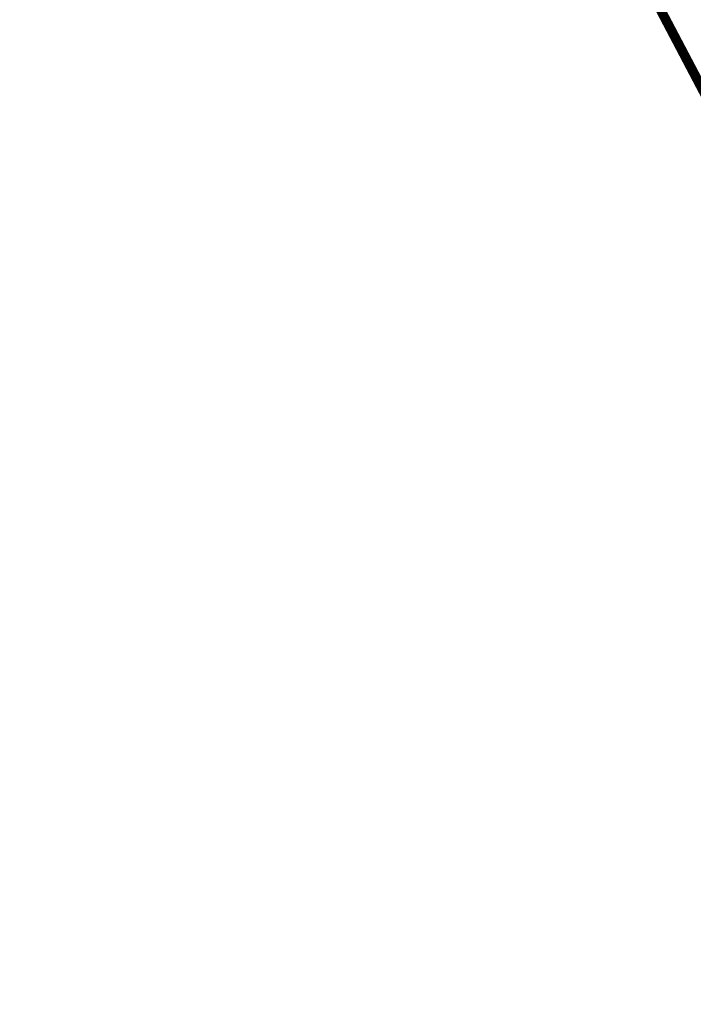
# Model space of a CAD drawing. Header units: metres. Extents: x 7529682 to 7533711, y 5721195 to 5727842.
# Tile 117 of 232: x 7530596 to 7530624, y 5725999 to 5726039. Entities that reach past the tile are written whole.
import ezdxf

# ---------------------------------------------------------------- set-up
doc = ezdxf.new("R2010")
doc.units = ezdxf.units.M
doc.linetypes.add('817-dzialki-09-05-04$0$HIDDEN', pattern=[0.375, 0.25, -0.125])
doc.linetypes.add('ACAD_ISO05W100', pattern=[33, 24, -3, 0, -3, 0, -3])
doc.layers.add('D-hatch-ciag-pieszo-rowerowy', color=7, linetype='Continuous', lineweight=13, true_color=0xff9f80)
doc.layers.add('D-LR-etap-III', color=7, linetype='817-dzialki-09-05-04$0$HIDDEN', lineweight=50, true_color=0x00008f)
doc.layers.add('D-pas-drogowy', color=7, linetype='ACAD_ISO05W100', lineweight=50)

msp = doc.modelspace()

# ---------------------------------------------------------------- hatches: boundary and pattern name
at = {"layer": 'D-hatch-ciag-pieszo-rowerowy'}
h = msp.add_hatch(dxfattribs=at)
h.set_pattern_fill('ANSI37', color=256, scale=0.15, style=0)
h.set_pattern_definition([(45, (0, 0), (-0.3367596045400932, 0.3367596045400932), []), (135, (0, 0), (-0.3367596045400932, -0.3367596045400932), [])])
edge = h.paths.add_edge_path()
edge.add_line((7530647.019652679, 5726033.877844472), (7530649.252549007, 5726035.002016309))
edge.add_line((7530649.252549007, 5726035.002016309), (7530642.155423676, 5726049.098744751))
edge.add_line((7530642.155423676, 5726049.098744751), (7530627.426120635, 5726076.938607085))
edge.add_line((7530627.426120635, 5726076.938607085), (7530607.072789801, 5726115.582281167))
edge.add_arc((7530518.594706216, 5726068.981543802), 99.99999998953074, 27.77543704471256, 31.71492034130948)
edge.add_line((7530603.662130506, 5726121.550863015), (7530600.460822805, 5726126.731204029))
edge.add_arc((7530603.012845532, 5726128.308283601), 2.999999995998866, 192.0244267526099, 211.7149202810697, ccw=False)
edge.add_line((7530600.078668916, 5726127.683297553), (7530597.509558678, 5726127.265642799))
edge.add_arc((7530601.915230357, 5726128.182189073), 4.50000000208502, 191.7520598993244, 211.7149203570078)
edge.add_line((7530598.087196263, 5726125.816569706), (7530601.490245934, 5726120.309770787))
edge.add_arc((7530516.422821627, 5726067.740451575), 100.0000000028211, 27.775437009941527, 31.714920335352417, ccw=False)
edge.add_line((7530604.900905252, 5726114.341188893), (7530625.206004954, 5726075.789088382))
edge.add_line((7530625.206004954, 5726075.789088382), (7530639.927362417, 5726047.964838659))
edge.add_line((7530639.927362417, 5726047.964838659), (7530647.019652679, 5726033.877844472))

# ---------------------------------------------------------------- linework, layer by layer
at = {"layer": 'D-LR-etap-III', "ltscale": 10, "flags": 128}
msp.add_lwpolyline([(7531750.474471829, 5723895.103125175, 0.4, 0.4, 0), (7531750.505, 5723895.13, 0.4, 0.4, 0), (7531682.71, 5724022.92, 0.4, 0.4, 0), (7531619.177023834, 5724147.203692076, 0.4, 0.4, 0), (7531592.308960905, 5724198.48863389, 0.4, 0.4, 0), (7531553.263875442, 5724272.918564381, 0.4, 0.4, 0), (7531504.019999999, 5724366.79, 0.4, 0.4, 0), (7531482.09, 5724407.62, 0.4, 0.4, 0), (7531412.350402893, 5724541.182759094, 0.4, 0.4, 0), (7531388.463669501, 5724586.929768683, 0.4, 0.4, 0), (7531345.12, 5724669.94, 0.4, 0.4, 0), (7531127.66, 5725081.67, 0.4, 0.4, 0), (7531059.253139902, 5725211.040795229, 0.4, 0.4, 0), (7531008.007244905, 5725307.953830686, 0.4, 0.4, 0), (7530964.181635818, 5725390.835555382, 0.4, 0.4, 0), (7530914.557354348, 5725484.683561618, 0.4, 0.4, 0), (7530865.243241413, 5725577.493975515, 0.4, 0.4, 0), (7530840.085257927, 5725624.058651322, 0.4, 0.4, 0), (7530802.559525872, 5725694.924584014, 0.4, 0.4, 0), (7530755.54, 5725787.51, 0.4, 0.4, 0), (7530708.717810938, 5725876.303221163, 0.4, 0.4, 0), (7530695.12, 5725902.09, 0.4, 0.4, 0), (7530642.91397006, 5726001.07839487, 0.4, 0.4, 0), (7530634.934723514, 5726016.146615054, 0.4, 0.4, 0), (7530610.820000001, 5726061.929999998, 0.4, 0.4, 0), (7530610.820000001, 5726061.929999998, 0.4, 0.4, 0), (7530607.21, 5726063.51, 0.4, 0.4, 0), (7530597.42, 5726080.68, 0.4, 0.4, 0), (7530591.16, 5726088.44, 0.4, 0.4, 0), (7530581.28, 5726107.21, 0.4, 0.4, 0), (7530571.29, 5726130.56, 0.4, 0.4, 0), (7530549.554994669, 5726171.527317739, 0.4, 0.4, 0), (7530531.014309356, 5726206.473807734, 0.4, 0.4, 0), (7530516.461208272, 5726236.016618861, 0.4, 0.4, 0), (7530500.798929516, 5726266.141265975, 0.4, 0.4, 0), (7530491.349999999, 5726283.94, 0.4, 0.4, 0), (7530482.4, 5726303.41, 0.4, 0.4, 0), (7530482.4, 5726303.41, 0.4, 0.4, 0), (7530450.41, 5726357.28, 0.4, 0.4, 0), (7530397.759396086, 5726458.499907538, 0.4, 0.4, 0), (7530334.707815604, 5726583.664702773, 0.4, 0.4, 0), (7530303.939274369, 5726645.167943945, 0.4, 0.4, 0), (7530300.509779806, 5726651.777515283, 0.4, 0.4, 0), (7530289.213532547, 5726671.966724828, 0.4, 0.4, 0), (7530281.54, 5726685.57, 0.4, 0.4, 0), (7530261.37085633, 5726724.163374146, 0.4, 0.4, 0), (7530254.03, 5726738.21, 0.4, 0.4, 0), (7530197.219999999, 5726845.06, 0.4, 0.4, 0), (7530194.71, 5726849.15, 0.4, 0.4, 0), (7530195.92, 5726850.75, 0.4, 0.4, 0), (7530170.546669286, 5726892.961489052, 0.4, 0.4, 0), (7530143.174718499, 5726945.065838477, 0.4, 0.4, 0), (7530105.059999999, 5727018.32, 0.4, 0.4, 0), (7530100.059999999, 5727027.16, 0.4, 0.4, 0), (7530062.318670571, 5727099.625398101, 0.4, 0.4, 0), (7530015.378537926, 5727189.420463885, 0.4, 0.4, 0), (7529983.207960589, 5727250.206596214, 0.4, 0.4, 0), (7529953.284293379, 5727306.74720398, 0.4, 0.4, 0), (7529900.67053443, 5727406.15903814, 0.4, 0.4, 0), (7529890.630239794, 5727425.131178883, 0.4, 0.4, 0), (7529875.155383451, 5727454.426350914, 0.4, 0.4, 0), (7529857.560096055, 5727487.787346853, 0.4, 0.4, 0), (7529835.194401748, 5727530.19312405, 0.4, 0.4, 0), (7529811.740544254, 5727574.662079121, 0.4, 0.4, 0), (7529792.101859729, 5727611.922638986, 0.4, 0.4, 0), (7529768.066117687, 5727657.469613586, 0.4, 0.4, 0), (7529755.210566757, 5727682.131373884, 0.4, 0.4, 0), (7529753.309999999, 5727681.13, 0.4, 0.4, 0), (7529739.21, 5727707.77, 0.4, 0.4, 0), (7529735.394745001, 5727711.251990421, 0.4, 0.4, 0), (7529725.42, 5727730.2, 0.4, 0.4, 0), (7529723.55, 5727729.88, 0.4, 0.4, 0), (7529695.566668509, 5727782.932080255, 0.4, 0.4, 0), (7529717.67971874, 5727794.024357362, 0.4, 0.4, 0), (7529736.274870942, 5727758.647400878, 0.4, 0.4, 0), (7529736.274870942, 5727758.647400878, 0.4, 0.4, 0), (7529744.511003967, 5727750.406106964, 0.4, 0.4, 0), (7529744.511003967, 5727750.406106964, 0.4, 0.4, 0), (7529750.282568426, 5727738.549848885, 0.4, 0.4, 0), (7529777.108510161, 5727687.569424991, 0.4, 0.4, 0), (7529796.51537536, 5727651.329932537, 0.4, 0.4, 0), (7529814.937945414, 5727616.793170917, 0.4, 0.4, 0), (7529839.006722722, 5727572.303976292, 0.4, 0.4, 0), (7529860.617626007, 5727532.509108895, 0.4, 0.4, 0), (7529882.348967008, 5727491.504261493, 0.4, 0.4, 0), (7529904.865139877, 5727449.096370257, 0.4, 0.4, 0), (7529920.747384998, 5727418.884773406, 0.4, 0.4, 0), (7529946.676504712, 5727368.547487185, 0.4, 0.4, 0), (7529972.024701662, 5727320.573310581, 0.4, 0.4, 0), (7529987.740014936, 5727290.153392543, 0.4, 0.4, 0), (7529996.497385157, 5727273.661630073, 0.4, 0.4, 0), (7530017.541471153, 5727234.202689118, 0.4, 0.4, 0), (7530033.053657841, 5727204.864166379, 0.4, 0.4, 0), (7530051.622983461, 5727170.222745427, 0.4, 0.4, 0), (7530069.276612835, 5727137.015751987, 0.4, 0.4, 0), (7530089.385386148, 5727097.533639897, 0.4, 0.4, 0), (7530109.712512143, 5727060.746615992, 0.4, 0.4, 0), (7530136.769722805, 5727011.640131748, 0.4, 0.4, 0), (7530162.446686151, 5726962.743777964, 0.4, 0.4, 0), (7530187.674104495, 5726916.992101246, 0.4, 0.4, 0), (7530207.820739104, 5726879.335323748, 0.4, 0.4, 0), (7530230.625609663, 5726834.518686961, 0.4, 0.4, 0), (7530262.288093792, 5726776.61832811, 0.4, 0.4, 0), (7530277.509672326, 5726760.213143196, 0.4, 0.4, 0), (7530286.036865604, 5726744.106684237, 0.4, 0.4, 0), (7530288.097472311, 5726735.884066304, 0.4, 0.4, 0), (7530290.393870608, 5726725.046963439, 0.4, 0.4, 0), (7530296.17664807, 5726713.582980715, 0.4, 0.4, 0), (7530302.726195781, 5726701.18226779, 0.4, 0.4, 0), (7530325.685047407, 5726657.466383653, 0.4, 0.4, 0), (7530343.243978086, 5726623.648592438, 0.4, 0.4, 0), (7530360.229820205, 5726591.746871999, 0.4, 0.4, 0), (7530383.20855044, 5726548.059469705, 0.4, 0.4, 0), (7530406.017875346, 5726503.605514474, 0.4, 0.4, 0), (7530427.464919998, 5726462.620289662, 0.4, 0.4, 0), (7530447.9278544, 5726424.388014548, 0.4, 0.4, 0), (7530471.126878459, 5726379.920667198, 0.4, 0.4, 0), (7530490.501003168, 5726343.033350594, 0.4, 0.4, 0), (7530509.499458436, 5726306.733076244, 0.4, 0.4, 0), (7530529.890269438, 5726267.244072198, 0.4, 0.4, 0), (7530543.852446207, 5726238.990319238, 0.4, 0.4, 0), (7530554.808897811, 5726218.943990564, 0.4, 0.4, 0), (7530559.027108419, 5726212.223286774, 0.4, 0.4, 0), (7530563.060988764, 5726206.409670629, 0.4, 0.4, 0), (7530566.93354971, 5726200.463543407, 0.4, 0.4, 0), (7530569.771022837, 5726194.901501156, 0.4, 0.4, 0), (7530571.47319415, 5726191.282350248, 0.4, 0.4, 0), (7530572.839142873, 5726188.024533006, 0.4, 0.4, 0), (7530575.295071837, 5726182.034664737, 0.4, 0.4, 0), (7530579.736851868, 5726173.306070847, 0.4, 0.4, 0), (7530583.3, 5726167.41, 0.4, 0.4, 0), (7530593.4, 5726163.33, 0.4, 0.4, 0), (7530598.618375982, 5726155.264489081, 0.4, 0.4, 0), (7530608.258304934, 5726140.497132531, 0.4, 0.4, 0), (7530603.269999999, 5726136.83, 0.4, 0.4, 0), (7530606.53, 5726131.84, 0.4, 0.4, 0), (7530604.239057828, 5726124.21679044, 0.4, 0.4, 0), (7530605.847136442, 5726121.630127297, 0.4, 0.4, 0), (7530608.971611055, 5726116.164124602, 0.4, 0.4, 0), (7530618.114293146, 5726097.791111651, 0.4, 0.4, 0), (7530651.213125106, 5726034.959524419, 0.4, 0.4, 0), (7530670.243741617, 5725998.61095082, 0.4, 0.4, 0), (7530698.075474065, 5725945.952624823, 0.4, 0.4, 0), (7530716.505955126, 5725911.3051464, 0.4, 0.4, 0), (7530735.223454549, 5725875.667401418, 0.4, 0.4, 0), (7530752.504235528, 5725842.154920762, 0.4, 0.4, 0), (7530778.310652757, 5725793.501254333, 0.4, 0.4, 0), (7530797.499961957, 5725756.381811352, 0.4, 0.4, 0), (7530812.518974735, 5725728.28874362, 0.4, 0.4, 0), (7530820.039295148, 5725713.160404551, 0.4, 0.4, 0), (7530822.422446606, 5725710.193574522, 0.4, 0.4, 0), (7530833.154893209, 5725688.800634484, 0.4, 0.4, 0), (7530849.629354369, 5725656.158601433, 0.4, 0.4, 0), (7530867.98290276, 5725621.963939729, 0.4, 0.4, 0), (7530872.629809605, 5725612.88760475, 0.4, 0.4, 0), (7530880.354488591, 5725597.594500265, 0.4, 0.4, 0), (7530883.839446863, 5725593.389159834, 0.4, 0.4, 0), (7530891.782113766, 5725587.763349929, 0.4, 0.4, 0), (7530895.038670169, 5725584.280746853, 0.4, 0.4, 0), (7530897.033644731, 5725580.941110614, 0.4, 0.4, 0), (7530900.951646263, 5725579.945856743, 0.4, 0.4, 0), (7530904.80970798, 5725571.977328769, 0.4, 0.4, 0), (7530903.682362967, 5725568.566434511, 0.4, 0.4, 0), (7530908.900614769, 5725558.844845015, 0.4, 0.4, 0), (7530910.252030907, 5725545.671606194, 0.4, 0.4, 0), (7530912.872986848, 5725538.645543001, 0.4, 0.4, 0), (7530945.278171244, 5725478.464284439, 0.4, 0.4, 0), (7530959.692318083, 5725450.24628822, 0.4, 0.4, 0), (7531002.82670893, 5725368.192370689, 0.4, 0.4, 0), (7531044.703532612, 5725290.314293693, 0.4, 0.4, 0), (7531064.098839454, 5725253.212562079, 0.4, 0.4, 0), (7531083.010253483, 5725216.677517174, 0.4, 0.4, 0), (7531113.013137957, 5725158.465613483, 0.4, 0.4, 0), (7531137.364304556, 5725113.07076138, 0.4, 0.4, 0), (7531150.830830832, 5725086.711759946, 0.4, 0.4, 0), (7531159.745663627, 5725076.640848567, 0.4, 0.4, 0), (7531166.309999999, 5725074.58, 0.4, 0.4, 0), (7531172.29, 5725062.58, 0.4, 0.4, 0), (7531170.589828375, 5725055.605912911, 0.4, 0.4, 0), (7531173.732823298, 5725044.080706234, 0.4, 0.4, 0), (7531215.342008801, 5724964.859648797, 0.4, 0.4, 0), (7531238.054496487, 5724921.684649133, 0.4, 0.4, 0), (7531262.389821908, 5724875.282876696, 0.4, 0.4, 0), (7531295.587160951, 5724811.265731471, 0.4, 0.4, 0), (7531348.487908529, 5724712.362812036, 0.4, 0.4, 0), (7531363.740817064, 5724682.68394264, 0.4, 0.4, 0), (7531366.986905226, 5724675.865317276, 0.4, 0.4, 0), (7531382.541261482, 5724646.110625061, 0.4, 0.4, 0), (7531401.299165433, 5724610.874551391, 0.4, 0.4, 0), (7531428.964837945, 5724558.862274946, 0.4, 0.4, 0), (7531449.111202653, 5724520.397801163, 0.4, 0.4, 0), (7531477.292992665, 5724465.831467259, 0.4, 0.4, 0), (7531500.996290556, 5724421.112506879, 0.4, 0.4, 0), (7531512.121834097, 5724400.549045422, 0.4, 0.4, 0), (7531513.78163794, 5724396.757451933, 0.4, 0.4, 0), (7531526.32, 5724379.39, 0.4, 0.4, 0), (7531566.783642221, 5724302.73628205, 0.4, 0.4, 0), (7531578.579156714, 5724282.774819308, 0.4, 0.4, 0), (7531584.232619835, 5724273.111246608, 0.4, 0.4, 0), (7531590.109283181, 5724263.508189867, 0.4, 0.4, 0), (7531593.027899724, 5724258.771479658, 0.4, 0.4, 0), (7531595.711841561, 5724254.226824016, 0.4, 0.4, 0), (7531601.659976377, 5724243.898197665, 0.4, 0.4, 0), (7531606.097733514, 5724235.986407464, 0.4, 0.4, 0), (7531609.382207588, 5724230.799061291, 0.4, 0.4, 0), (7531611.580260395, 5724227.671180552, 0.4, 0.4, 0), (7531612.707802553, 5724225.86410867, 0.4, 0.4, 0), (7531618.665224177, 5724214.480919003, 0.4, 0.4, 0), (7531619.885522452, 5724212.333950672, 0.4, 0.4, 0), (7531620.931818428, 5724210.787064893, 0.4, 0.4, 0), (7531623.518605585, 5724207.111542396, 0.4, 0.4, 0), (7531626.143926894, 5724203.61306897, 0.4, 0.4, 0), (7531632.022984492, 5724196.485954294, 0.4, 0.4, 0), (7531653.949089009, 5724152.617641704, 0.4, 0.4, 0), (7531656.750690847, 5724143.103797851, 0.4, 0.4, 0), (7531659.61440691, 5724133.254504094, 0.4, 0.4, 0), (7531661.627147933, 5724128.646047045, 0.4, 0.4, 0.01093811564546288), (7531674.314987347, 5724101.43546424, 0.4, 0.4, 0), (7531685.137626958, 5724081.408252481, 0.4, 0.4, 0), (7531692.159945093, 5724066.277333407, 0.4, 0.4, 0), (7531699.662164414, 5724051.388120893, 0.4, 0.4, 0), (7531704.480624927, 5724040.808561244, 0.4, 0.4, 0), (7531704.480624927, 5724040.808561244, 0.4, 0.4, 0), (7531704.401251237, 5724037.368913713, 0.4, 0.4, 0), (7531720.383609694, 5724003.441317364, 0.4, 0.4, 0), (7531728.79890528, 5723986.206298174, 0.4, 0.4, 0), (7531733.237926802, 5723977.192631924, 0.4, 0.4, 0), (7531736.750027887, 5723969.505210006, 0.4, 0.4, 0), (7531737.336143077, 5723968.518916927, 0.4, 0.4, 0), (7531738.285051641, 5723967.699360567, 0.4, 0.4, 0), (7531742.180915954, 5723962.346428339, 0.4, 0.4, 0), (7531744.286141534, 5723958.615526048, 0.4, 0.4, 0), (7531755.393260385, 5723944.192617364, 0.4, 0.4, 0), (7531758.69, 5723936.76, 0.4, 0.4, 0), (7531780.08, 5723929.25, 0.4, 0.4, 0), (7531792.611989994, 5723906.337708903, 0.4, 0.4, 0), (7531792.611989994, 5723906.337708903, 0.4, 0.4, 0), (7531756.962094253, 5723883.055323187, 0.4, 0.4, 0), (7531750.46, 5723895.130000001, 0.4, 0.4, 0), (7531750.46, 5723895.130000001, 0, 0, 0)], format="xyseb", dxfattribs=at)
at = {"layer": 'D-pas-drogowy', "ltscale": 0.2, "flags": 128}
msp.add_lwpolyline([(7531633.018560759, 5724182.834272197, 0.4, 0.4, 0), (7531617.558899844, 5724211.608162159, 0.4, 0.4, 0), (7531566.783642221, 5724302.73628205, 0.4, 0.4, 0), (7531538.419082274, 5724356.469679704, 0.4, 0.4, 0), (7531526.32, 5724379.39, 0.4, 0.4, 0), (7531516.102085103, 5724393.607319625, 0.4, 0.4, 0.001485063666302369), (7531513.78037409, 5724396.837773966, 0.4, 0.4, 0), (7531501.87, 5724413.41, 0.4, 0.4, 0), (7531474.926107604, 5724464.507896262, 0.4, 0.4, 0), (7531446.200436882, 5724518.992313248, 0.4, 0.4, 0), (7531424.962185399, 5724559.262257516, 0.4, 0.4, 0), (7531398.444460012, 5724609.565801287, 0.4, 0.4, 0), (7531379.647455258, 5724645.216004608, 0.4, 0.4, 0), (7531365.23, 5724672.56, 0.4, 0.4, 0), (7531341.305752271, 5724717.915356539, 0.4, 0.4, 0), (7531312.899996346, 5724771.788898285, 0.4, 0.4, 0), (7531292.590923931, 5724810.306502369, 0.4, 0.4, 0), (7531259.391619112, 5724873.271351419, 0.4, 0.4, 0), (7531233.740401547, 5724921.922582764, 0.4, 0.4, 0), (7531203.072738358, 5724980.092044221, 0.4, 0.4, 0), (7531173.471398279, 5725036.225177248, 0.4, 0.4, 0), (7531168.269999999, 5725046.09, 0.4, 0.4, 0), (7531172.29, 5725062.58, 0.4, 0.4, 0), (7531166.309999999, 5725074.58, 0.4, 0.4, 0), (7531150.32, 5725079.6, 0.4, 0.4, 0), (7531141.5, 5725096.43, 0.4, 0.4, 0), (7531109.311735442, 5725157.814415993, 0.4, 0.4, 0), (7531086.641300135, 5725201.047918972, 0.4, 0.4, 0), (7531059.198258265, 5725253.383662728, 0.4, 0.4, 0), (7531028.206828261, 5725312.48946212, 0.4, 0.4, 0), (7530999.104694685, 5725367.990143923, 0.4, 0.4, 0), (7530956.247527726, 5725449.724815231, 0.4, 0.4, 0), (7530924.397774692, 5725510.463768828, 0.4, 0.4, 0), (7530897.509999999, 5725561.74, 0.4, 0.4, 0), (7530894.46, 5725566.14, 0.4, 0.4, 0), (7530892.16, 5725570.49, 0.4, 0.4, 0), (7530869.362688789, 5725613.307018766, 0.4, 0.4, 0), (7530861.693971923, 5725627.704613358, 0.4, 0.4, 0), (7530852.74, 5725644.52, 0.4, 0.4, 0), (7530831.509999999, 5725684.2, 0.4, 0.4, 0), (7530811.13, 5725722.52, 0.4, 0.4, 0), (7530792.3476413, 5725757.940652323, 0.4, 0.4, 0), (7530768.03, 5725803.8, 0.4, 0.4, 0), (7530748.768542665, 5725840.178507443, 0.4, 0.4, 0), (7530727.7, 5725879.97, 0.4, 0.4, 0), (7530712.0981582, 5725909.54523909, 0.4, 0.4, 0), (7530693.644105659, 5725944.645156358, 0.4, 0.4, 0), (7530665.702224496, 5725997.538976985, 0.4, 0.4, 0), (7530641.759999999, 5726042.88, 0.4, 0.4, 0), (7530616.5, 5726091.48, 0.4, 0.4, 0), (7530604.628439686, 5726114.319880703, 0.4, 0.4, -0.007762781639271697), (7530602.5, 5726118.43, 0.4, 0.4, 0), (7530603.992037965, 5726123.394821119, 0.4, 0.4, 0), (7530606.53, 5726131.84, 0.4, 0.4, 0), (7530603.269999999, 5726136.83, 0.4, 0.4, 0), (7530593.775620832, 5726151.368713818, 0.4, 0.4, 0), (7530590.202637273, 5726156.84001263, 0.4, 0.4, 0), (7530583.3, 5726167.41, 0.4, 0.4, 0), (7530580.578343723, 5726170.427567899, 0.4, 0.4, 0), (7530575.849999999, 5726175.67, 0.4, 0.4, 0), (7530569.009999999, 5726186.66, 0.4, 0.4, 0), (7530562.555322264, 5726199.189409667, 0.4, 0.4, 0), (7530555.67, 5726211.39, 0.4, 0.4, 0), (7530548.29, 5726224.23, 0.4, 0.4, 0), (7530540.58, 5726237.71, 0.4, 0.4, 0), (7530532.679999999, 5726252.65, 0.4, 0.4, 0), (7530524.059999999, 5726269.35, 0.4, 0.4, 0), (7530502.82, 5726309.91, 0.4, 0.4, 0), (7530488.83, 5726336.63, 0.4, 0.4, 0), (7530466.03, 5726380.16, 0.4, 0.4, 0), (7530438.469999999, 5726432.77, 0.4, 0.4, 0), (7530424.53, 5726459.09, 0.4, 0.4, 0), (7530401.63, 5726502.97, 0.4, 0.4, 0), (7530383.38, 5726538.06, 0.4, 0.4, 0), (7530353.969999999, 5726593.52, 0.4, 0.4, 0), (7530338.469999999, 5726622.74, 0.4, 0.4, 0), (7530322.009999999, 5726653.88, 0.4, 0.4, 0), (7530297.54, 5726700.33, 0.4, 0.4, 0), (7530287.38, 5726719.6, 0.4, 0.4, 0), (7530285.94993921, 5726722.315508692, 0.4, 0.4, 0), (7530280.259999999, 5726733.12, 0.4, 0.4, 0), (7530266.73, 5726758.74, 0.4, 0.4, 0), (7530260.42, 5726770.47, 0.4, 0.4, 0), (7530253.25, 5726783.82, 0.4, 0.4, 0), (7530244.95, 5726799.33, 0.4, 0.4, 0), (7530239.389999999, 5726808.49, 0.4, 0.4, 0), (7530238.29, 5726807.9, 0.4, 0.4, 0), (7530218.11, 5726850.67, 0.4, 0.4, 0), (7530175.906646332, 5726928.168028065, 0.4, 0.4, 0), (7530096.679999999, 5727076.15, 0.4, 0.4, 0), (7530094.679999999, 5727079.89, 0.4, 0.4, 0), (7530064.59693469, 5727135.522637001, 0.4, 0.4, 0), (7530046.730970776, 5727168.8921561, 0.4, 0.4, 0), (7530025.803045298, 5727208.461374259, 0.4, 0.4, 0), (7530012.846501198, 5727232.979315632, 0.4, 0.4, 0), (7529994.15, 5727268.45, 0.4, 0.4, 0), (7529981.670868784, 5727291.93018666, 0.4, 0.4, 0), (7529949.889999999, 5727351.73, 0.4, 0.4, 0), (7529924.75, 5727399.03, 0.4, 0.4, 0), (7529915.515824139, 5727417.099754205, 0.4, 0.4, 0), (7529885.83, 5727475.19, 0.4, 0.4, 0), (7529862.559999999, 5727519.97, 0.4, 0.4, 0), (7529852.984923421, 5727538.191086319, 0.4, 0.4, 0), (7529836.513084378, 5727569.51130111, 0.4, 0.4, 0), (7529815.36890814, 5727609.140983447, 0.4, 0.4, 0), (7529792.795203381, 5727651.247499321, 0.4, 0.4, 0), (7529774.199114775, 5727685.858348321, 0.4, 0.4, 0), (7529746.966026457, 5727736.059440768, 0.4, 0.4, 0), (7529733.92, 5727757.62, 0.4, 0.4, 0), (7529708.607472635, 5727806.388536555, 0.4, 0.4, 0), (7529688.491967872, 5727796.344621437, 0.4, 0.4, 0), (7529723.55, 5727729.88, 0.4, 0.4, 0), (7529725.42, 5727730.2, 0.4, 0.4, 0), (7529735.38, 5727711.28, 0.4, 0.4, 0), (7529739.21, 5727707.77, 0.4, 0.4, 0), (7529753.309999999, 5727681.13, 0.4, 0.4, 0), (7529755.178396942, 5727682.114424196, 0.4, 0.4, 0), (7529792.101859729, 5727611.922638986, 0.4, 0.4, 0), (7529811.740544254, 5727574.662079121, 0.4, 0.4, 0), (7529835.194401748, 5727530.19312405, 0.4, 0.4, 0), (7529857.560096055, 5727487.787346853, 0.4, 0.4, 0), (7529875.155383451, 5727454.426350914, 0.4, 0.4, 0), (7529890.630239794, 5727425.131178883, 0.4, 0.4, 0), (7529900.67053443, 5727406.15903814, 0.4, 0.4, 0), (7529953.284293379, 5727306.74720398, 0.4, 0.4, 0), (7529983.207960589, 5727250.206596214, 0.4, 0.4, 0), (7530015.378537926, 5727189.420463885, 0.4, 0.4, 0), (7530062.318670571, 5727099.625398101, 0.4, 0.4, 0), (7530100.059999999, 5727027.16, 0.4, 0.4, 0), (7530105.059999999, 5727018.32, 0.4, 0.4, 0), (7530143.174718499, 5726945.065838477, 0.4, 0.4, 0), (7530170.546669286, 5726892.961489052, 0.4, 0.4, 0), (7530195.92, 5726850.75, 0.4, 0.4, 0), (7530194.71, 5726849.15, 0.4, 0.4, 0), (7530197.219999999, 5726845.06, 0.4, 0.4, 0), (7530254.03, 5726738.21, 0.4, 0.4, 0), (7530261.37085633, 5726724.163374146, 0.4, 0.4, 0), (7530281.54, 5726685.57, 0.4, 0.4, 0), (7530289.213532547, 5726671.966724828, 0.4, 0.4, 0), (7530300.509779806, 5726651.777515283, 0.4, 0.4, 0), (7530303.939274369, 5726645.167943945, 0.4, 0.4, 0), (7530334.707815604, 5726583.664702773, 0.4, 0.4, 0), (7530397.759396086, 5726458.499907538, 0.4, 0.4, 0), (7530450.41, 5726357.28, 0.4, 0.4, 0), (7530482.4, 5726303.41, 0.4, 0.4, 0), (7530483.687990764, 5726301.003383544, 0.4, 0.4, 0), (7530491.349999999, 5726283.94, 0.4, 0.4, 0), (7530512.67, 5726243.78, 0.4, 0.4, 0), (7530529.429999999, 5726209.46, 0.4, 0.4, 0), (7530571.29, 5726130.56, 0.4, 0.4, 0), (7530581.28, 5726107.21, 0.4, 0.4, 0), (7530591.16, 5726088.44, 0.4, 0.4, 0), (7530597.42, 5726080.68, 0.4, 0.4, 0), (7530607.21, 5726063.51, 0.4, 0.4, 0), (7530610.820000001, 5726061.929999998, 0.4, 0.4, 0), (7530634.934723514, 5726016.146615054, 0.4, 0.4, 0), (7530642.91397006, 5726001.07839487, 0.4, 0.4, 0), (7530695.12, 5725902.09, 0.4, 0.4, 0), (7530708.717810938, 5725876.303221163, 0.4, 0.4, 0), (7530755.54, 5725787.51, 0.4, 0.4, 0), (7530802.559525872, 5725694.924584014, 0.4, 0.4, 0), (7530840.085257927, 5725624.058651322, 0.4, 0.4, 0), (7530865.243241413, 5725577.493975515, 0.4, 0.4, 0), (7530914.557354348, 5725484.683561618, 0.4, 0.4, 0), (7530964.181635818, 5725390.835555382, 0.4, 0.4, 0), (7531008.007244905, 5725307.953830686, 0.4, 0.4, 0), (7531059.253139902, 5725211.040795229, 0.4, 0.4, 0), (7531127.66, 5725081.67, 0.4, 0.4, 0), (7531345.12, 5724669.94, 0.4, 0.4, 0), (7531388.463669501, 5724586.929768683, 0.4, 0.4, 0), (7531412.350402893, 5724541.182759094, 0.4, 0.4, 0), (7531482.09, 5724407.62, 0.4, 0.4, 0), (7531504.019999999, 5724366.79, 0.4, 0.4, 0), (7531519.374444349, 5724337.520497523, 0.4, 0.4, 0), (7531563.748815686, 5724252.931583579, 0.4, 0.4, 0), (7531602.175111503, 5724179.681224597, 0.4, 0.4, 0), (7531619.177023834, 5724147.203692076, 0.4, 0.4, 0), (7531625.038493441, 5724135.63500206, 0.4, 0.4, 0), (7531656.796442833, 5724073.31633882, 0.4, 0.4, 0), (7531675.12, 5724037.36, 0.4, 0.4, 0), (7531682.71, 5724022.92, 0.4, 0.4, 0), (7531705.565196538, 5723979.810545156, 0.4, 0.4, 0), (7531736.605941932, 5723921.261514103, 0.4, 0.4, 0), (7531750.46, 5723895.130000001, 0.4, 0.4, 0), (7531740.769999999, 5723886.56, 0.4, 0.4, 0), (7531732.86, 5723885, 0.4, 0.4, 0), (7531722.179999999, 5723887.77, 0.4, 0.4, 0), (7531729.87, 5723862.17, 0.4, 0.4, 0), (7531742.92, 5723861.93, 0.4, 0.4, 0), (7531763.71, 5723859.52, 0.4, 0.4, 0), (7531768.42, 5723854.12, 0.4, 0.4, 0), (7531787.42, 5723817.97, 0.4, 0.4, 0), (7531795.57, 5723809.82, 0.4, 0.4, 0), (7531816.346897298, 5723819.850397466, 0.4, 0.4, 0), (7531816.346897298, 5723819.850397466, 0.4, 0.4, 0), (7531805.059999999, 5723843.23, 0.4, 0.4, 0), (7531803.61, 5723886.23, 0.4, 0.4, 0), (7531803.61, 5723886.23, 0.4, 0.4, 0), (7531780.08, 5723929.25, 0.4, 0.4, 0), (7531758.69, 5723936.76, 0.4, 0.4, 0), (7531749.3590272, 5723946.412126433, 0.4, 0.4, 0), (7531742.71, 5723953.29, 0.4, 0.4, 0), (7531735.177368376, 5723967.877529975, 0.4, 0.4, 0), (7531722.37, 5723992.68, 0.4, 0.4, 0), (7531705.041669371, 5724030.885563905, 0.4, 0.4, 0), (7531699.469999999, 5724043.17, 0.4, 0.4, 0), (7531692.69, 5724058.11, 0.4, 0.4, 0), (7531679.672010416, 5724084.016803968, 0.4, 0.4, 0), (7531674.55, 5724094.21, 0.4, 0.4, 0), (7531666.633166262, 5724114.002855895, 0.4, 0.4, 0), (7531649, 5724153.82, 0.4, 0.4, 0), (7531641.49, 5724149.34, 0.4, 0.4, 0), (7531626.04, 5724179.34, 0.4, 0.4, 0), (7531633.03, 5724182.84, 0, 0, 0)], format="xyseb", dxfattribs=at)

doc.saveas('drawing.dxf')
